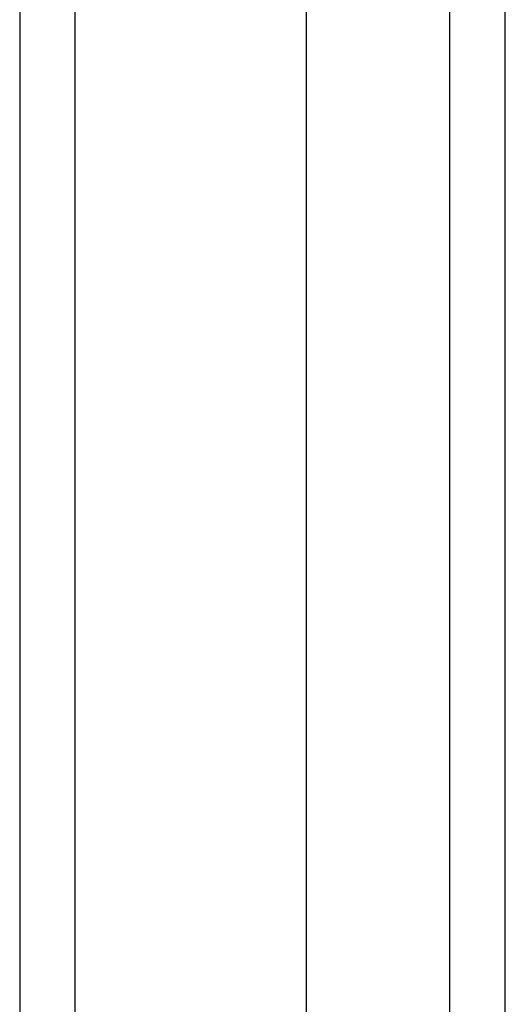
# Model space of a CAD drawing. Header units: inches. Extents: x 24 to 237, y 20 to 145.
# Tile 43 of 107: x 108.517 to 109.383, y 94.556 to 96.314. Entities that reach past the tile are written whole.
import ezdxf

# ---------------------------------------------------------------- set-up
doc = ezdxf.new("R2010")
doc.units = ezdxf.units.IN
doc.header["$MEASUREMENT"] = 0
doc.layers.add('Visible Edges(ANSI)', color=7, linetype='Continuous', lineweight=25)
doc.layers.add('Visible Tangent Edges(ANSI)', color=7, linetype='Continuous', lineweight=25)

msp = doc.modelspace()

# ---------------------------------------------------------------- linework, layer by layer
at = {"layer": 'Visible Edges(ANSI)'}
for p, q in [((108.5167, 98.526), (108.5167, 62.6821)), ((109.0285, 63.2918), (109.0285, 97.8745)), ((109.3828, 63.4803), (109.3828, 97.686))]:
    msp.add_line(p, q, dxfattribs=at)
at = {"layer": 'Visible Tangent Edges(ANSI)'}
for p, q in [((108.6157, 62.6821), (108.6157, 98.526)), ((109.2838, 63.3503), (109.2838, 97.816))]:
    msp.add_line(p, q, dxfattribs=at)

doc.saveas('drawing.dxf')
